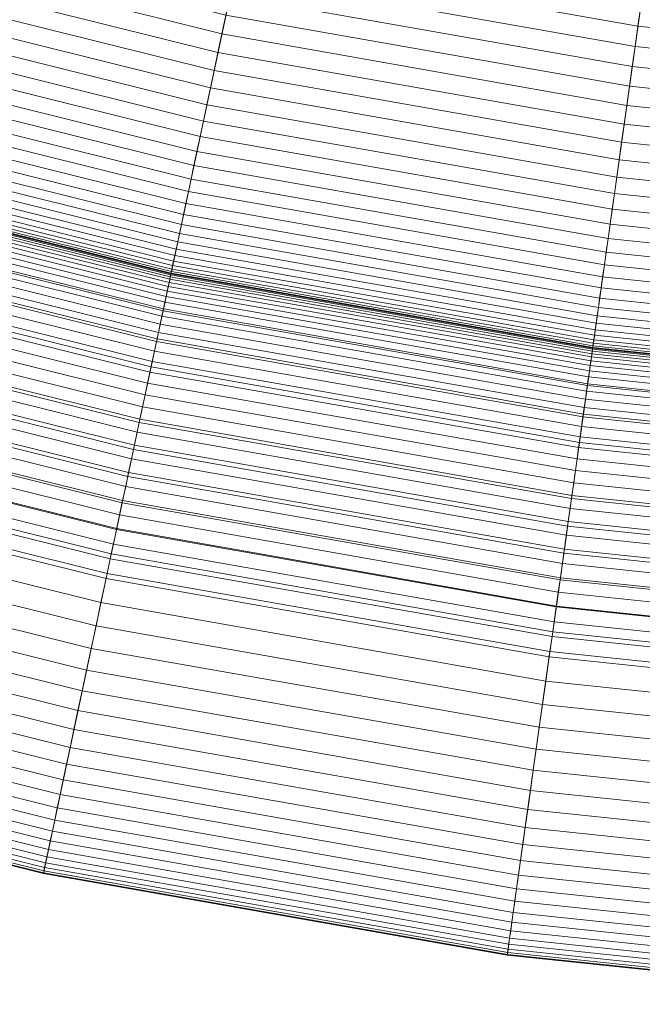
# Model space of a CAD drawing. Header units: millimetres. Extents: x -219 to 220, y -220 to 220.
# Tile 9 of 146: x -46 to -26, y -220 to -187. Entities that reach past the tile are written whole.
import ezdxf

# ---------------------------------------------------------------- set-up
doc = ezdxf.new("R2010")
doc.units = ezdxf.units.MM
doc.layers.add('LUCIDO_1', color=1, linetype='Continuous', lineweight=20, true_color=0xff0000)
doc.layers.add('Nessuna', color=7, linetype='Continuous', lineweight=9)

# ---------------------------------------------------------------- blocks, each defined once
blk = doc.blocks.new('Group-1')
at = {"layer": 'Nessuna', "color": 7, "linetype": 'Continuous', "lineweight": 9, "transparency": 33554687}
for points in [[(-68.436, -189.146, -79.962), (-81.46, -183.885, -79.962), (-20.392, -46.723, -89.301), (-17.085, -48.059, -89.301)], [(-55.077, -193.487, -79.962), (-68.436, -189.146, -79.962), (-17.085, -48.059, -89.301), (-13.693, -49.162, -89.301)], [(-41.448, -196.885, -79.962), (-55.077, -193.487, -79.962), (-13.693, -49.162, -89.301), (-10.232, -50.024, -89.301)], [(-27.615, -199.324, -79.962), (-41.448, -196.885, -79.962), (-10.232, -50.024, -89.301), (-6.719, -50.644, -89.301)], [(-13.646, -200.793, -79.962), (-27.615, -199.324, -79.962), (-6.719, -50.644, -89.301), (-3.172, -51.017, -89.301)], [(-39.398, -187.239, -59.48), (-52.359, -184.007, -59.48), (-52.533, -184.615, -59.164), (-39.529, -187.857, -59.164)], [(-39.529, -187.857, -59.164), (-52.533, -184.615, -59.164), (-52.704, -185.208, -58.819), (-39.658, -188.461, -58.819)], [(-25.873, -186.926, -60.435), (-38.845, -184.638, -60.435), (-38.987, -185.304, -60.244), (-25.967, -187.6, -60.244)], [(-39.658, -188.461, -58.819), (-52.704, -185.208, -58.819), (-52.869, -185.785, -58.445), (-39.782, -189.048, -58.445)], [(-25.967, -187.6, -60.244), (-38.987, -185.304, -60.244), (-39.126, -185.961, -60.02), (-26.061, -188.264, -60.02)], [(-39.782, -189.048, -58.445), (-52.869, -185.785, -58.445), (-53.029, -186.345, -58.043), (-39.903, -189.617, -58.043)], [(-26.061, -188.264, -60.02), (-39.126, -185.961, -60.02), (-39.263, -186.606, -59.766), (-26.153, -188.918, -59.766)], [(-12.724, -187.615, -60.595), (-25.777, -186.244, -60.595), (-25.873, -186.926, -60.435), (-12.772, -188.303, -60.435)], [(-39.903, -189.617, -58.043), (-53.029, -186.345, -58.043), (-53.184, -186.885, -57.615), (-40.02, -190.167, -57.615)], [(-40.02, -190.167, -57.615), (-53.184, -186.885, -57.615), (-53.334, -187.406, -57.16), (-40.133, -190.697, -57.16)], [(-26.153, -188.918, -59.766), (-39.263, -186.606, -59.766), (-39.398, -187.239, -59.48), (-26.243, -189.558, -59.48)], [(-12.772, -188.303, -60.435), (-25.873, -186.926, -60.435), (-25.967, -187.6, -60.244), (-12.82, -188.982, -60.244)], [(-40.133, -190.697, -57.16), (-53.334, -187.406, -57.16), (-53.477, -187.905, -56.68), (-40.241, -191.205, -56.68)], [(-26.243, -189.558, -59.48), (-39.398, -187.239, -59.48), (-39.529, -187.857, -59.164), (-26.331, -190.185, -59.164)], [(-26.331, -190.185, -59.164), (-39.529, -187.857, -59.164), (-39.658, -188.461, -58.819), (-26.417, -190.796, -58.819)], [(-12.82, -188.982, -60.244), (-25.967, -187.6, -60.244), (-26.061, -188.264, -60.02), (-12.866, -189.651, -60.02)], [(-40.241, -191.205, -56.68), (-53.477, -187.905, -56.68), (-53.614, -188.382, -56.176), (-40.344, -191.69, -56.176)], [(-40.344, -191.69, -56.176), (-53.614, -188.382, -56.176), (-53.744, -188.836, -55.65), (-40.442, -192.152, -55.65)], [(-26.417, -190.796, -58.819), (-39.658, -188.461, -58.819), (-39.782, -189.048, -58.445), (-26.5, -191.39, -58.445)], [(-12.866, -189.651, -60.02), (-26.061, -188.264, -60.02), (-26.153, -188.918, -59.766), (-12.913, -190.309, -59.766)], [(-40.442, -192.152, -55.65), (-53.744, -188.836, -55.65), (-53.867, -189.265, -55.102), (-40.535, -192.589, -55.102)], [(-26.5, -191.39, -58.445), (-39.782, -189.048, -58.445), (-39.903, -189.617, -58.043), (-26.581, -191.966, -58.043)], [(-12.913, -190.309, -59.766), (-26.153, -188.918, -59.766), (-26.243, -189.558, -59.48), (-12.958, -190.954, -59.48)], [(-40.535, -192.589, -55.102), (-53.867, -189.265, -55.102), (-53.983, -189.669, -54.533), (-40.622, -193, -54.533)], [(-40.622, -193, -54.533), (-53.983, -189.669, -54.533), (-54.091, -190.047, -53.945), (-40.704, -193.384, -53.945)], [(-26.581, -191.966, -58.043), (-39.903, -189.617, -58.043), (-40.02, -190.167, -57.615), (-26.659, -192.523, -57.615)], [(-12.958, -190.954, -59.48), (-26.243, -189.558, -59.48), (-26.331, -190.185, -59.164), (-13.002, -191.586, -59.164)], [(-40.704, -193.384, -53.945), (-54.091, -190.047, -53.945), (-54.191, -190.398, -53.339), (-40.78, -193.741, -53.339)], [(-40.78, -193.741, -53.339), (-54.191, -190.398, -53.339), (-54.284, -190.72, -52.717), (-40.85, -194.07, -52.717)], [(-26.659, -192.523, -57.615), (-40.02, -190.167, -57.615), (-40.133, -190.697, -57.16), (-26.735, -193.059, -57.16)], [(-13.002, -191.586, -59.164), (-26.331, -190.185, -59.164), (-26.417, -190.796, -58.819), (-13.045, -192.201, -58.819)], [(-40.85, -194.07, -52.717), (-54.284, -190.72, -52.717), (-54.369, -191.015, -52.08), (-40.913, -194.37, -52.08)], [(-26.735, -193.059, -57.16), (-40.133, -190.697, -57.16), (-40.241, -191.205, -56.68), (-26.807, -193.574, -56.68)], [(-40.913, -194.37, -52.08), (-54.369, -191.015, -52.08), (-54.445, -191.28, -51.429), (-40.971, -194.639, -51.429)], [(-13.045, -192.201, -58.819), (-26.417, -190.796, -58.819), (-26.5, -191.39, -58.445), (-13.087, -192.8, -58.445)], [(-40.971, -194.639, -51.429), (-54.445, -191.28, -51.429), (-54.512, -191.515, -50.765), (-41.022, -194.879, -50.765)], [(-26.807, -193.574, -56.68), (-40.241, -191.205, -56.68), (-40.344, -191.69, -56.176), (-26.876, -194.065, -56.176)], [(-13.087, -192.8, -58.445), (-26.5, -191.39, -58.445), (-26.581, -191.966, -58.043), (-13.127, -193.38, -58.043)], [(-41.022, -194.879, -50.765), (-54.512, -191.515, -50.765), (-54.571, -191.72, -50.091), (-41.066, -195.088, -50.091)], [(-26.876, -194.065, -56.176), (-40.344, -191.69, -56.176), (-40.442, -192.152, -55.65), (-26.942, -194.533, -55.65)], [(-41.135, -195.411, -48.716), (-54.662, -192.038, -48.716), (-54.694, -192.149, -48.019), (-41.159, -195.524, -48.019)], [(-41.104, -195.265, -49.408), (-54.621, -191.895, -49.408), (-54.662, -192.038, -48.716), (-41.135, -195.411, -48.716)], [(-41.066, -195.088, -50.091), (-54.571, -191.72, -50.091), (-54.621, -191.895, -49.408), (-41.104, -195.265, -49.408)], [(-13.127, -193.38, -58.043), (-26.581, -191.966, -58.043), (-26.659, -192.523, -57.615), (-13.167, -193.941, -57.615)], [(-41.2, -195.718, -9.02), (-54.748, -192.34, -9.02), (-54.765, -192.397, -8.533), (-41.213, -195.777, -8.533)], [(-41.193, -195.682, -9.509), (-54.738, -192.305, -9.509), (-54.748, -192.34, -9.02), (-41.2, -195.718, -9.02)], [(-41.19, -195.671, -10), (-54.735, -192.293, -10), (-54.738, -192.305, -9.509), (-41.193, -195.682, -9.509)], [(-41.187, -195.654, -46.611), (-54.731, -192.277, -46.611), (-54.735, -192.293, -45.904), (-41.19, -195.671, -45.904)], [(-41.19, -195.671, -45.904), (-54.735, -192.293, -45.904), (-54.735, -192.293, -10), (-41.19, -195.671, -10)], [(-41.176, -195.605, -47.317), (-54.717, -192.229, -47.317), (-54.731, -192.277, -46.611), (-41.187, -195.654, -46.611)], [(-41.159, -195.524, -48.019), (-54.694, -192.149, -48.019), (-54.717, -192.229, -47.317), (-41.176, -195.605, -47.317)], [(-26.942, -194.533, -55.65), (-40.442, -192.152, -55.65), (-40.535, -192.589, -55.102), (-27.004, -194.975, -55.102)], [(-41.252, -195.964, -7.57), (-54.818, -192.582, -7.57), (-54.854, -192.707, -7.097), (-41.28, -196.092, -7.097)], [(-41.23, -195.859, -8.049), (-54.788, -192.478, -8.049), (-54.818, -192.582, -7.57), (-41.252, -195.964, -7.57)], [(-41.213, -195.777, -8.533), (-54.765, -192.397, -8.533), (-54.788, -192.478, -8.049), (-41.23, -195.859, -8.049)], [(-27.004, -194.975, -55.102), (-40.535, -192.589, -55.102), (-40.622, -193, -54.533), (-27.062, -195.391, -54.533)], [(-13.167, -193.941, -57.615), (-26.659, -192.523, -57.615), (-26.735, -193.059, -57.16), (-13.204, -194.482, -57.16)], [(-41.312, -196.242, -6.631), (-54.896, -192.855, -6.631), (-54.945, -193.025, -6.173), (-41.348, -196.415, -6.173)], [(-41.28, -196.092, -7.097), (-54.854, -192.707, -7.097), (-54.896, -192.855, -6.631), (-41.312, -196.242, -6.631)], [(-27.062, -195.391, -54.533), (-40.622, -193, -54.533), (-40.704, -193.384, -53.945), (-27.117, -195.78, -53.945)], [(-41.39, -196.61, -5.724), (-55, -193.216, -5.724), (-55.061, -193.428, -5.286), (-41.436, -196.826, -5.286)], [(-41.348, -196.415, -6.173), (-54.945, -193.025, -6.173), (-55, -193.216, -5.724), (-41.39, -196.61, -5.724)], [(-13.204, -194.482, -57.16), (-26.735, -193.059, -57.16), (-26.807, -193.574, -56.68), (-13.241, -195, -56.68)], [(-41.643, -197.804, -79.881), (-55.336, -194.39, -79.881), (-55.077, -193.487, -79.962), (-41.448, -196.885, -79.962)], [(-41.436, -196.826, -5.286), (-55.061, -193.428, -5.286), (-55.127, -193.661, -4.859), (-41.486, -197.062, -4.859)], [(-27.117, -195.78, -53.945), (-40.704, -193.384, -53.945), (-40.78, -193.741, -53.339), (-27.168, -196.142, -53.339)], [(-13.241, -195, -56.68), (-26.807, -193.574, -56.68), (-26.876, -194.065, -56.176), (-13.275, -195.495, -56.176)], [(-41.54, -197.319, -4.444), (-55.2, -193.913, -4.444), (-55.278, -194.185, -4.043), (-41.599, -197.596, -4.043)], [(-41.486, -197.062, -4.859), (-55.127, -193.661, -4.859), (-55.2, -193.913, -4.444), (-41.54, -197.319, -4.444)], [(-27.168, -196.142, -53.339), (-40.78, -193.741, -53.339), (-40.85, -194.07, -52.717), (-27.215, -196.474, -52.717)], [(-41.599, -197.596, -4.043), (-55.278, -194.185, -4.043), (-55.361, -194.475, -3.656), (-41.662, -197.891, -3.656)], [(-27.215, -196.474, -52.717), (-40.85, -194.07, -52.717), (-40.913, -194.37, -52.08), (-27.257, -196.777, -52.08)], [(-13.275, -195.495, -56.176), (-26.876, -194.065, -56.176), (-26.942, -194.533, -55.65), (-13.308, -195.966, -55.65)], [(-41.838, -198.718, -79.756), (-55.594, -195.288, -79.756), (-55.336, -194.39, -79.881), (-41.643, -197.804, -79.881)], [(-41.662, -197.891, -3.656), (-55.361, -194.475, -3.656), (-55.449, -194.784, -3.284), (-41.729, -198.205, -3.284)], [(-27.257, -196.777, -52.08), (-40.913, -194.37, -52.08), (-40.971, -194.639, -51.429), (-27.296, -197.051, -51.429)], [(-13.308, -195.966, -55.65), (-26.942, -194.533, -55.65), (-27.004, -194.975, -55.102), (-13.339, -196.411, -55.102)], [(-41.729, -198.205, -3.284), (-55.449, -194.784, -3.284), (-55.542, -195.109, -2.929), (-41.799, -198.536, -2.929)], [(-27.33, -197.293, -50.765), (-41.022, -194.879, -50.765), (-41.066, -195.088, -50.091), (-27.359, -197.504, -50.091)], [(-27.296, -197.051, -51.429), (-40.971, -194.639, -51.429), (-41.022, -194.879, -50.765), (-27.33, -197.293, -50.765)], [(-41.799, -198.536, -2.929), (-55.542, -195.109, -2.929), (-55.64, -195.451, -2.59), (-41.873, -198.883, -2.59)], [(-27.359, -197.504, -50.091), (-41.066, -195.088, -50.091), (-41.104, -195.265, -49.408), (-27.385, -197.684, -49.408)], [(-13.339, -196.411, -55.102), (-27.004, -194.975, -55.102), (-27.062, -195.391, -54.533), (-13.369, -196.83, -54.533)], [(-42.031, -199.625, -79.587), (-55.85, -196.18, -79.587), (-55.594, -195.288, -79.756), (-41.838, -198.718, -79.756)], [(-41.873, -198.883, -2.59), (-55.64, -195.451, -2.59), (-55.743, -195.808, -2.27), (-41.95, -199.247, -2.27)], [(-27.421, -197.946, -48.019), (-41.159, -195.524, -48.019), (-41.176, -195.605, -47.317), (-27.433, -198.029, -47.317)], [(-27.405, -197.831, -48.716), (-41.135, -195.411, -48.716), (-41.159, -195.524, -48.019), (-27.421, -197.946, -48.019)], [(-27.385, -197.684, -49.408), (-41.104, -195.265, -49.408), (-41.135, -195.411, -48.716), (-27.405, -197.831, -48.716)], [(-13.369, -196.83, -54.533), (-27.062, -195.391, -54.533), (-27.117, -195.78, -53.945), (-13.396, -197.222, -53.945)], [(-41.95, -199.247, -2.27), (-55.743, -195.808, -2.27), (-55.85, -196.18, -1.968), (-42.031, -199.625, -1.968)], [(-27.469, -198.285, -8.049), (-41.23, -195.859, -8.049), (-41.252, -195.964, -7.57), (-27.484, -198.391, -7.57)], [(-27.457, -198.202, -8.533), (-41.213, -195.777, -8.533), (-41.23, -195.859, -8.049), (-27.469, -198.285, -8.049)], [(-27.449, -198.142, -9.02), (-41.2, -195.718, -9.02), (-41.213, -195.777, -8.533), (-27.457, -198.202, -8.533)], [(-27.444, -198.107, -9.509), (-41.193, -195.682, -9.509), (-41.2, -195.718, -9.02), (-27.449, -198.142, -9.02)], [(-27.442, -198.095, -10), (-41.19, -195.671, -10), (-41.193, -195.682, -9.509), (-27.444, -198.107, -9.509)], [(-27.44, -198.078, -46.611), (-41.187, -195.654, -46.611), (-41.19, -195.671, -45.904), (-27.442, -198.095, -45.904)], [(-27.442, -198.095, -45.904), (-41.19, -195.671, -45.904), (-41.19, -195.671, -10), (-27.442, -198.095, -10)], [(-27.433, -198.029, -47.317), (-41.176, -195.605, -47.317), (-41.187, -195.654, -46.611), (-27.44, -198.078, -46.611)], [(-13.396, -197.222, -53.945), (-27.117, -195.78, -53.945), (-27.168, -196.142, -53.339), (-13.421, -197.586, -53.339)], [(-42.222, -200.524, -79.375), (-56.103, -197.063, -79.375), (-55.85, -196.18, -79.587), (-42.031, -199.625, -79.587)], [(-42.031, -199.625, -1.968), (-55.85, -196.18, -1.968), (-55.96, -196.566, -1.685), (-42.114, -200.018, -1.685)], [(-27.502, -198.521, -7.097), (-41.28, -196.092, -7.097), (-41.312, -196.242, -6.631), (-27.524, -198.674, -6.631)], [(-27.484, -198.391, -7.57), (-41.252, -195.964, -7.57), (-41.28, -196.092, -7.097), (-27.502, -198.521, -7.097)], [(-13.421, -197.586, -53.339), (-27.168, -196.142, -53.339), (-27.215, -196.474, -52.717), (-13.445, -197.922, -52.717)], [(-27.548, -198.849, -6.173), (-41.348, -196.415, -6.173), (-41.39, -196.61, -5.724), (-27.576, -199.045, -5.724)], [(-27.524, -198.674, -6.631), (-41.312, -196.242, -6.631), (-41.348, -196.415, -6.173), (-27.548, -198.849, -6.173)], [(-13.445, -197.922, -52.717), (-27.215, -196.474, -52.717), (-27.257, -196.777, -52.08), (-13.466, -198.227, -52.08)], [(-42.114, -200.018, -1.685), (-55.96, -196.566, -1.685), (-56.074, -196.964, -1.423), (-42.2, -200.423, -1.423)], [(-27.607, -199.264, -5.286), (-41.436, -196.826, -5.286), (-41.486, -197.062, -4.859), (-27.64, -199.504, -4.859)], [(-27.576, -199.045, -5.724), (-41.39, -196.61, -5.724), (-41.436, -196.826, -5.286), (-27.607, -199.264, -5.286)], [(-13.466, -198.227, -52.08), (-27.257, -196.777, -52.08), (-27.296, -197.051, -51.429), (-13.485, -198.502, -51.429)], [(-42.41, -201.412, -79.12), (-56.353, -197.935, -79.12), (-56.103, -197.063, -79.375), (-42.222, -200.524, -79.375)], [(-42.2, -200.423, -1.423), (-56.074, -196.964, -1.423), (-56.192, -197.375, -1.181), (-42.289, -200.841, -1.181)], [(-27.746, -200.255, -79.881), (-41.643, -197.804, -79.881), (-41.448, -196.885, -79.962), (-27.615, -199.324, -79.962)], [(-27.64, -199.504, -4.859), (-41.486, -197.062, -4.859), (-41.54, -197.319, -4.444), (-27.677, -199.764, -4.444)], [(-13.485, -198.502, -51.429), (-27.296, -197.051, -51.429), (-27.33, -197.293, -50.765), (-13.503, -198.746, -50.765)], [(-42.289, -200.841, -1.181), (-56.192, -197.375, -1.181), (-56.313, -197.796, -0.96), (-42.38, -201.27, -0.96)], [(-27.677, -199.764, -4.444), (-41.54, -197.319, -4.444), (-41.599, -197.596, -4.043), (-27.716, -200.043, -4.043)], [(-13.503, -198.746, -50.765), (-27.33, -197.293, -50.765), (-27.359, -197.504, -50.091), (-13.517, -198.959, -50.091)], [(-42.38, -201.27, -0.96), (-56.313, -197.796, -0.96), (-56.437, -198.227, -0.761), (-42.473, -201.709, -0.761)], [(-27.876, -201.18, -79.756), (-41.838, -198.718, -79.756), (-41.643, -197.804, -79.881), (-27.746, -200.255, -79.881)], [(-27.716, -200.043, -4.043), (-41.599, -197.596, -4.043), (-41.662, -197.891, -3.656), (-27.758, -200.343, -3.656)], [(-13.53, -199.14, -49.408), (-27.385, -197.684, -49.408), (-27.405, -197.831, -48.716), (-13.54, -199.289, -48.716)], [(-13.517, -198.959, -50.091), (-27.359, -197.504, -50.091), (-27.385, -197.684, -49.408), (-13.53, -199.14, -49.408)], [(-42.596, -202.287, -78.822), (-56.6, -198.795, -78.822), (-56.353, -197.935, -79.12), (-42.41, -201.412, -79.12)], [(-27.758, -200.343, -3.656), (-41.662, -197.891, -3.656), (-41.729, -198.205, -3.284), (-27.803, -200.66, -3.284)], [(-13.56, -199.566, -9.509), (-27.444, -198.107, -9.509), (-27.449, -198.142, -9.02), (-13.562, -199.602, -9.02)], [(-13.559, -199.554, -10), (-27.442, -198.095, -10), (-27.444, -198.107, -9.509), (-13.56, -199.566, -9.509)], [(-13.558, -199.537, -46.611), (-27.44, -198.078, -46.611), (-27.442, -198.095, -45.904), (-13.559, -199.554, -45.904)], [(-13.559, -199.554, -45.904), (-27.442, -198.095, -45.904), (-27.442, -198.095, -10), (-13.559, -199.554, -10)], [(-13.554, -199.487, -47.317), (-27.433, -198.029, -47.317), (-27.44, -198.078, -46.611), (-13.558, -199.537, -46.611)], [(-13.549, -199.405, -48.019), (-27.421, -197.946, -48.019), (-27.433, -198.029, -47.317), (-13.554, -199.487, -47.317)], [(-13.54, -199.289, -48.716), (-27.405, -197.831, -48.716), (-27.421, -197.946, -48.019), (-13.549, -199.405, -48.019)], [(-42.473, -201.709, -0.761), (-56.437, -198.227, -0.761), (-56.563, -198.668, -0.585), (-42.569, -202.157, -0.585)], [(-27.803, -200.66, -3.284), (-41.729, -198.205, -3.284), (-41.799, -198.536, -2.929), (-27.85, -200.995, -2.929)], [(-13.58, -199.853, -7.57), (-27.484, -198.391, -7.57), (-27.502, -198.521, -7.097), (-13.589, -199.983, -7.097)], [(-13.572, -199.746, -8.049), (-27.469, -198.285, -8.049), (-27.484, -198.391, -7.57), (-13.58, -199.853, -7.57)], [(-13.567, -199.662, -8.533), (-27.457, -198.202, -8.533), (-27.469, -198.285, -8.049), (-13.572, -199.746, -8.049)], [(-13.562, -199.602, -9.02), (-27.449, -198.142, -9.02), (-27.457, -198.202, -8.533), (-13.567, -199.662, -8.533)], [(-42.569, -202.157, -0.585), (-56.563, -198.668, -0.585), (-56.691, -199.116, -0.431), (-42.666, -202.613, -0.431)], [(-28.005, -202.099, -79.587), (-42.031, -199.625, -79.587), (-41.838, -198.718, -79.756), (-27.876, -201.18, -79.756)], [(-27.85, -200.995, -2.929), (-41.799, -198.536, -2.929), (-41.873, -198.883, -2.59), (-27.899, -201.347, -2.59)], [(-13.6, -200.137, -6.631), (-27.524, -198.674, -6.631), (-27.548, -198.849, -6.173), (-13.612, -200.313, -6.173)], [(-13.589, -199.983, -7.097), (-27.502, -198.521, -7.097), (-27.524, -198.674, -6.631), (-13.6, -200.137, -6.631)], [(-42.779, -203.147, -78.482), (-56.842, -199.641, -78.482), (-56.6, -198.795, -78.822), (-42.596, -202.287, -78.822)], [(-27.899, -201.347, -2.59), (-41.873, -198.883, -2.59), (-41.95, -199.247, -2.27), (-27.951, -201.715, -2.27)], [(-13.626, -200.512, -5.724), (-27.576, -199.045, -5.724), (-27.607, -199.264, -5.286), (-13.641, -200.732, -5.286)], [(-13.612, -200.313, -6.173), (-27.548, -198.849, -6.173), (-27.576, -199.045, -5.724), (-13.626, -200.512, -5.724)], [(-42.666, -202.613, -0.431), (-56.691, -199.116, -0.431), (-56.822, -199.57, -0.3), (-42.764, -203.075, -0.3)], [(-27.951, -201.715, -2.27), (-41.95, -199.247, -2.27), (-42.031, -199.625, -1.968), (-28.005, -202.098, -1.968)], [(-13.711, -201.73, -79.881), (-27.746, -200.255, -79.881), (-27.615, -199.324, -79.962), (-13.646, -200.793, -79.962)], [(-13.641, -200.732, -5.286), (-27.607, -199.264, -5.286), (-27.64, -199.504, -4.859), (-13.658, -200.973, -4.859)], [(-42.959, -203.991, -78.101), (-57.08, -200.47, -78.101), (-56.842, -199.641, -78.482), (-42.779, -203.147, -78.482)], [(-42.764, -203.075, -0.3), (-56.822, -199.57, -0.3), (-56.954, -200.031, -0.192), (-42.864, -203.544, -0.192)], [(-28.133, -203.008, -79.375), (-42.222, -200.524, -79.375), (-42.031, -199.625, -79.587), (-28.005, -202.099, -79.587)], [(-28.005, -202.098, -1.968), (-42.031, -199.625, -1.968), (-42.114, -200.018, -1.685), (-28.061, -202.496, -1.685)], [(-13.658, -200.973, -4.859), (-27.64, -199.504, -4.859), (-27.677, -199.764, -4.444), (-13.677, -201.235, -4.444)], [(-42.864, -203.544, -0.192), (-56.954, -200.031, -0.192), (-57.087, -200.496, -0.108), (-42.964, -204.017, -0.108)], [(-28.061, -202.496, -1.685), (-42.114, -200.018, -1.685), (-42.2, -200.423, -1.423), (-28.119, -202.906, -1.423)], [(-13.696, -201.517, -4.043), (-27.716, -200.043, -4.043), (-27.758, -200.343, -3.656), (-13.717, -201.818, -3.656)], [(-13.677, -201.235, -4.444), (-27.677, -199.764, -4.444), (-27.716, -200.043, -4.043), (-13.696, -201.517, -4.043)], [(-13.776, -202.662, -79.756), (-27.876, -201.18, -79.756), (-27.746, -200.255, -79.881), (-13.711, -201.73, -79.881)], [(-13.717, -201.818, -3.656), (-27.758, -200.343, -3.656), (-27.803, -200.66, -3.284), (-13.74, -202.138, -3.284)], [(-43.134, -204.816, -77.68), (-57.312, -201.281, -77.68), (-57.08, -200.47, -78.101), (-42.959, -203.991, -78.101)], [(-42.964, -204.017, -0.108), (-57.087, -200.496, -0.108), (-57.221, -200.964, -0.048), (-43.065, -204.493, -0.048)], [(-28.259, -203.907, -79.12), (-42.41, -201.412, -79.12), (-42.222, -200.524, -79.375), (-28.133, -203.008, -79.375)], [(-28.119, -202.906, -1.423), (-42.2, -200.423, -1.423), (-42.289, -200.841, -1.181), (-28.178, -203.329, -1.181)], [(-13.74, -202.138, -3.284), (-27.803, -200.66, -3.284), (-27.85, -200.995, -2.929), (-13.763, -202.476, -2.929)], [(-43.065, -204.493, -0.048), (-57.221, -200.964, -0.048), (-57.356, -201.434, -0.012), (-43.167, -204.972, -0.012)], [(-28.178, -203.329, -1.181), (-42.289, -200.841, -1.181), (-42.38, -201.27, -0.96), (-28.239, -203.763, -0.96)], [(-13.763, -202.476, -2.929), (-27.85, -200.995, -2.929), (-27.899, -201.347, -2.59), (-13.788, -202.83, -2.59)], [(-43.305, -205.621, -77.22), (-57.539, -202.072, -77.22), (-57.312, -201.281, -77.68), (-43.134, -204.816, -77.68)], [(-28.239, -203.763, -0.96), (-42.38, -201.27, -0.96), (-42.473, -201.709, -0.761), (-28.301, -204.208, -0.761)], [(-13.841, -203.587, -79.587), (-28.005, -202.099, -79.587), (-27.876, -201.18, -79.756), (-13.776, -202.662, -79.756)], [(-13.788, -202.83, -2.59), (-27.899, -201.347, -2.59), (-27.951, -201.715, -2.27), (-13.814, -203.201, -2.27)], [(-43.167, -204.972, -0.012), (-57.356, -201.434, -0.012), (-57.492, -201.906), (-43.269, -205.452)], [(-28.384, -204.793, -78.822), (-42.596, -202.287, -78.822), (-42.41, -201.412, -79.12), (-28.259, -203.907, -79.12)], [(-43.269, -205.452), (-57.492, -201.906), (-60.248, -211.519), (-45.348, -215.234)], [(-28.301, -204.208, -0.761), (-42.473, -201.709, -0.761), (-42.569, -202.157, -0.585), (-28.365, -204.661, -0.585)], [(-13.814, -203.201, -2.27), (-27.951, -201.715, -2.27), (-28.005, -202.098, -1.968), (-13.841, -203.587, -1.968)], [(-43.471, -206.404, -76.721), (-57.76, -202.841, -76.721), (-57.539, -202.072, -77.22), (-43.305, -205.621, -77.22)], [(-28.506, -205.664, -78.482), (-42.779, -203.147, -78.482), (-42.596, -202.287, -78.822), (-28.384, -204.793, -78.822)], [(-28.365, -204.661, -0.585), (-42.569, -202.157, -0.585), (-42.666, -202.613, -0.431), (-28.43, -205.123, -0.431)], [(-13.905, -204.504, -79.375), (-28.133, -203.008, -79.375), (-28.005, -202.099, -79.587), (-13.841, -203.587, -79.587)], [(-13.841, -203.587, -1.968), (-28.005, -202.098, -1.968), (-28.061, -202.496, -1.685), (-13.869, -203.987, -1.685)], [(-28.43, -205.123, -0.431), (-42.666, -202.613, -0.431), (-42.764, -203.075, -0.3), (-28.496, -205.591, -0.3)], [(-13.869, -203.987, -1.685), (-28.061, -202.496, -1.685), (-28.119, -202.906, -1.423), (-13.898, -204.401, -1.423)], [(-43.633, -207.162, -76.186), (-57.973, -203.587, -76.186), (-57.76, -202.841, -76.721), (-43.471, -206.404, -76.721)], [(-13.898, -204.401, -1.423), (-28.119, -202.906, -1.423), (-28.178, -203.329, -1.181), (-13.928, -204.827, -1.181)], [(-28.626, -206.518, -78.101), (-42.959, -203.991, -78.101), (-42.779, -203.147, -78.482), (-28.506, -205.664, -78.482)], [(-28.496, -205.591, -0.3), (-42.764, -203.075, -0.3), (-42.864, -203.544, -0.192), (-28.563, -206.065, -0.192)], [(-13.968, -205.409, -79.12), (-28.259, -203.907, -79.12), (-28.133, -203.008, -79.375), (-13.905, -204.504, -79.375)], [(-43.789, -207.896, -75.614), (-58.18, -204.308, -75.614), (-57.973, -203.587, -76.186), (-43.633, -207.162, -76.186)], [(-28.563, -206.065, -0.192), (-42.864, -203.544, -0.192), (-42.964, -204.017, -0.108), (-28.63, -206.544, -0.108)], [(-13.928, -204.827, -1.181), (-28.178, -203.329, -1.181), (-28.239, -203.763, -0.96), (-13.958, -205.264, -0.96)], [(-14.031, -206.301, -78.822), (-28.384, -204.793, -78.822), (-28.259, -203.907, -79.12), (-13.968, -205.409, -79.12)], [(-13.958, -205.264, -0.96), (-28.239, -203.763, -0.96), (-28.301, -204.208, -0.761), (-13.99, -205.712, -0.761)], [(-28.744, -207.353, -77.68), (-43.134, -204.816, -77.68), (-42.959, -203.991, -78.101), (-28.626, -206.518, -78.101)], [(-28.63, -206.544, -0.108), (-42.964, -204.017, -0.108), (-43.065, -204.493, -0.048), (-28.698, -207.027, -0.048)], [(-13.99, -205.712, -0.761), (-28.301, -204.208, -0.761), (-28.365, -204.661, -0.585), (-14.022, -206.169, -0.585)], [(-43.939, -208.602, -75.008), (-58.379, -205.002, -75.008), (-58.18, -204.308, -75.614), (-43.789, -207.896, -75.614)], [(-28.698, -207.027, -0.048), (-43.065, -204.493, -0.048), (-43.167, -204.972, -0.012), (-28.766, -207.512, -0.012)], [(-28.858, -208.168, -77.22), (-43.305, -205.621, -77.22), (-43.134, -204.816, -77.68), (-28.744, -207.353, -77.68)], [(-14.092, -207.179, -78.482), (-28.506, -205.664, -78.482), (-28.384, -204.793, -78.822), (-14.031, -206.301, -78.822)], [(-14.022, -206.169, -0.585), (-28.365, -204.661, -0.585), (-28.43, -205.123, -0.431), (-14.054, -206.634, -0.431)], [(-44.083, -209.279, -74.368), (-58.57, -205.667, -74.368), (-58.379, -205.002, -75.008), (-43.939, -208.602, -75.008)], [(-28.766, -207.512, -0.012), (-43.167, -204.972, -0.012), (-43.269, -205.452), (-28.834, -207.997)], [(-14.054, -206.634, -0.431), (-28.43, -205.123, -0.431), (-28.496, -205.591, -0.3), (-14.087, -207.106, -0.3)], [(-28.834, -207.997), (-43.269, -205.452), (-45.348, -215.234), (-30.226, -217.9)], [(-44.22, -209.927, -73.696), (-58.752, -206.303, -73.696), (-58.57, -205.667, -74.368), (-44.083, -209.279, -74.368)], [(-28.969, -208.961, -76.721), (-43.471, -206.404, -76.721), (-43.305, -205.621, -77.22), (-28.858, -208.168, -77.22)], [(-14.152, -208.039, -78.101), (-28.626, -206.518, -78.101), (-28.506, -205.664, -78.482), (-14.092, -207.179, -78.482)], [(-14.087, -207.106, -0.3), (-28.496, -205.591, -0.3), (-28.563, -206.065, -0.192), (-14.12, -207.583, -0.192)], [(-14.12, -207.583, -0.192), (-28.563, -206.065, -0.192), (-28.63, -206.544, -0.108), (-14.154, -208.066, -0.108)], [(-44.351, -210.542, -72.994), (-58.926, -206.908, -72.994), (-58.752, -206.303, -73.696), (-44.22, -209.927, -73.696)], [(-29.077, -209.729, -76.186), (-43.633, -207.162, -76.186), (-43.471, -206.404, -76.721), (-28.969, -208.961, -76.721)], [(-14.211, -208.881, -77.68), (-28.744, -207.353, -77.68), (-28.626, -206.518, -78.101), (-14.152, -208.039, -78.101)], [(-14.154, -208.066, -0.108), (-28.63, -206.544, -0.108), (-28.698, -207.027, -0.048), (-14.188, -208.552, -0.048)], [(-44.475, -211.125, -72.263), (-59.09, -207.481, -72.263), (-58.926, -206.908, -72.994), (-44.351, -210.542, -72.994)], [(-14.188, -208.552, -0.048), (-28.698, -207.027, -0.048), (-28.766, -207.512, -0.012), (-14.222, -209.04, -0.012)], [(-29.182, -210.471, -75.614), (-43.789, -207.896, -75.614), (-43.633, -207.162, -76.186), (-29.077, -209.729, -76.186)], [(-14.269, -209.702, -77.22), (-28.858, -208.168, -77.22), (-28.744, -207.353, -77.68), (-14.211, -208.881, -77.68)], [(-44.591, -211.673, -71.505), (-59.244, -208.019, -71.505), (-59.09, -207.481, -72.263), (-44.475, -211.125, -72.263)], [(-14.222, -209.04, -0.012), (-28.766, -207.512, -0.012), (-28.834, -207.997), (-14.257, -209.53)], [(-44.7, -212.185, -70.721), (-59.389, -208.523, -70.721), (-59.244, -208.019, -71.505), (-44.591, -211.673, -71.505)], [(-29.282, -211.186, -75.008), (-43.939, -208.602, -75.008), (-43.789, -207.896, -75.614), (-29.182, -210.471, -75.614)], [(-14.257, -209.53), (-28.834, -207.997), (-30.226, -217.9), (-14.954, -219.505)], [(-14.324, -210.5, -76.721), (-28.969, -208.961, -76.721), (-28.858, -208.168, -77.22), (-14.269, -209.702, -77.22)], [(-44.801, -212.661, -69.914), (-59.523, -208.991, -69.914), (-59.389, -208.523, -70.721), (-44.7, -212.185, -70.721)], [(-29.379, -211.872, -74.368), (-44.083, -209.279, -74.368), (-43.939, -208.602, -75.008), (-29.282, -211.186, -75.008)], [(-44.895, -213.099, -69.084), (-59.646, -209.421, -69.084), (-59.523, -208.991, -69.914), (-44.801, -212.661, -69.914)], [(-14.379, -211.274, -76.186), (-29.077, -209.729, -76.186), (-28.969, -208.961, -76.721), (-14.324, -210.5, -76.721)], [(-29.471, -212.527, -73.696), (-44.22, -209.927, -73.696), (-44.083, -209.279, -74.368), (-29.379, -211.872, -74.368)], [(-44.98, -213.499, -68.234), (-59.759, -209.814, -68.234), (-59.646, -209.421, -69.084), (-44.895, -213.099, -69.084)], [(-45.056, -213.859, -67.366), (-59.86, -210.167, -67.366), (-59.759, -209.814, -68.234), (-44.98, -213.499, -68.234)], [(-29.558, -213.151, -72.994), (-44.351, -210.542, -72.994), (-44.22, -209.927, -73.696), (-29.471, -212.527, -73.696)], [(-14.431, -212.022, -75.614), (-29.182, -210.471, -75.614), (-29.077, -209.729, -76.186), (-14.379, -211.274, -76.186)], [(-45.124, -214.178, -66.481), (-59.95, -210.481, -66.481), (-59.86, -210.167, -67.366), (-45.056, -213.859, -67.366)], [(-45.183, -214.456, -65.583), (-60.029, -210.755, -65.583), (-59.95, -210.481, -66.481), (-45.124, -214.178, -66.481)], [(-29.641, -213.74, -72.263), (-44.475, -211.125, -72.263), (-44.351, -210.542, -72.994), (-29.558, -213.151, -72.994)], [(-14.481, -212.742, -75.008), (-29.282, -211.186, -75.008), (-29.182, -210.471, -75.614), (-14.431, -212.022, -75.614)], [(-45.233, -214.693, -64.671), (-60.095, -210.987, -64.671), (-60.029, -210.755, -65.583), (-45.183, -214.456, -65.583)], [(-45.307, -215.038, -62.82), (-60.193, -211.327, -62.82), (-60.15, -211.178, -63.75), (-45.275, -214.887, -63.75)], [(-45.275, -214.887, -63.75), (-60.15, -211.178, -63.75), (-60.095, -210.987, -64.671), (-45.233, -214.693, -64.671)], [(-29.719, -214.295, -71.505), (-44.591, -211.673, -71.505), (-44.475, -211.125, -72.263), (-29.641, -213.74, -72.263)], [(-14.529, -213.433, -74.368), (-29.379, -211.872, -74.368), (-29.282, -211.186, -75.008), (-14.481, -212.742, -75.008)], [(-45.348, -215.234, -60), (-60.248, -211.519, -60), (-60.242, -211.497, -60.943), (-45.344, -215.212, -60.943)], [(-45.348, -215.234), (-60.248, -211.519), (-60.248, -211.519, -60), (-45.348, -215.234, -60)], [(-45.344, -215.212, -60.943), (-60.242, -211.497, -60.943), (-60.223, -211.433, -61.883), (-45.33, -215.147, -61.883)], [(-45.33, -215.147, -61.883), (-60.223, -211.433, -61.883), (-60.193, -211.327, -62.82), (-45.307, -215.038, -62.82)], [(-29.792, -214.814, -70.721), (-44.7, -212.185, -70.721), (-44.591, -211.673, -71.505), (-29.719, -214.295, -71.505)], [(-14.576, -214.093, -73.696), (-29.471, -212.527, -73.696), (-29.379, -211.872, -74.368), (-14.529, -213.433, -74.368)], [(-29.86, -215.296, -69.914), (-44.801, -212.661, -69.914), (-44.7, -212.185, -70.721), (-29.792, -214.814, -70.721)], [(-14.62, -214.721, -72.994), (-29.558, -213.151, -72.994), (-29.471, -212.527, -73.696), (-14.576, -214.093, -73.696)], [(-29.922, -215.739, -69.084), (-44.895, -213.099, -69.084), (-44.801, -212.661, -69.914), (-29.86, -215.296, -69.914)], [(-29.979, -216.144, -68.234), (-44.98, -213.499, -68.234), (-44.895, -213.099, -69.084), (-29.922, -215.739, -69.084)], [(-14.661, -215.315, -72.263), (-29.641, -213.74, -72.263), (-29.558, -213.151, -72.994), (-14.62, -214.721, -72.994)], [(-30.03, -216.508, -67.366), (-45.056, -213.859, -67.366), (-44.98, -213.499, -68.234), (-29.979, -216.144, -68.234)], [(-30.076, -216.831, -66.481), (-45.124, -214.178, -66.481), (-45.056, -213.859, -67.366), (-30.03, -216.508, -67.366)], [(-14.7, -215.874, -71.505), (-29.719, -214.295, -71.505), (-29.641, -213.74, -72.263), (-14.661, -215.315, -72.263)], [(-30.115, -217.113, -65.583), (-45.183, -214.456, -65.583), (-45.124, -214.178, -66.481), (-30.076, -216.831, -66.481)], [(-30.149, -217.352, -64.671), (-45.233, -214.693, -64.671), (-45.183, -214.456, -65.583), (-30.115, -217.113, -65.583)], [(-14.737, -216.397, -70.721), (-29.792, -214.814, -70.721), (-29.719, -214.295, -71.505), (-14.7, -215.874, -71.505)], [(-30.176, -217.549, -63.75), (-45.275, -214.887, -63.75), (-45.233, -214.693, -64.671), (-30.149, -217.352, -64.671)], [(-14.771, -216.882, -69.914), (-29.86, -215.296, -69.914), (-29.792, -214.814, -70.721), (-14.737, -216.397, -70.721)], [(-30.223, -217.878, -60.943), (-45.344, -215.212, -60.943), (-45.33, -215.147, -61.883), (-30.213, -217.812, -61.883)], [(-30.213, -217.812, -61.883), (-45.33, -215.147, -61.883), (-45.307, -215.038, -62.82), (-30.198, -217.702, -62.82)], [(-30.198, -217.702, -62.82), (-45.307, -215.038, -62.82), (-45.275, -214.887, -63.75), (-30.176, -217.549, -63.75)], [(-30.226, -217.9, -60), (-45.348, -215.234, -60), (-45.344, -215.212, -60.943), (-30.223, -217.878, -60.943)], [(-30.226, -217.9), (-45.348, -215.234), (-45.348, -215.234, -60), (-30.226, -217.9, -60)], [(-14.802, -217.329, -69.084), (-29.922, -215.739, -69.084), (-29.86, -215.296, -69.914), (-14.771, -216.882, -69.914)], [(-14.83, -217.736, -68.234), (-29.979, -216.144, -68.234), (-29.922, -215.739, -69.084), (-14.802, -217.329, -69.084)], [(-14.856, -218.103, -67.366), (-30.03, -216.508, -67.366), (-29.979, -216.144, -68.234), (-14.83, -217.736, -68.234)], [(-14.879, -218.429, -66.481), (-30.076, -216.831, -66.481), (-30.03, -216.508, -67.366), (-14.856, -218.103, -67.366)], [(-14.899, -218.712, -65.583), (-30.115, -217.113, -65.583), (-30.076, -216.831, -66.481), (-14.879, -218.429, -66.481)], [(-14.929, -219.151, -63.75), (-30.176, -217.549, -63.75), (-30.149, -217.352, -64.671), (-14.916, -218.953, -64.671)], [(-14.916, -218.953, -64.671), (-30.149, -217.352, -64.671), (-30.115, -217.113, -65.583), (-14.899, -218.712, -65.583)], [(-14.948, -219.417, -61.883), (-30.213, -217.812, -61.883), (-30.198, -217.702, -62.82), (-14.94, -219.306, -62.82)], [(-14.94, -219.306, -62.82), (-30.198, -217.702, -62.82), (-30.176, -217.549, -63.75), (-14.929, -219.151, -63.75)], [(-14.954, -219.505, -60), (-30.226, -217.9, -60), (-30.223, -217.878, -60.943), (-14.953, -219.483, -60.943)], [(-14.954, -219.505), (-30.226, -217.9), (-30.226, -217.9, -60), (-14.954, -219.505, -60)], [(-14.953, -219.483, -60.943), (-30.223, -217.878, -60.943), (-30.213, -217.812, -61.883), (-14.948, -219.417, -61.883)]]:
    blk.add_3dface(points, dxfattribs=at)

msp = doc.modelspace()

# ---------------------------------------------------------------- block references
at = {"layer": 'LUCIDO_1', "color": 7, "transparency": 33554687}
msp.add_blockref('Group-1', (0, 0), dxfattribs=at)

doc.saveas('drawing.dxf')
